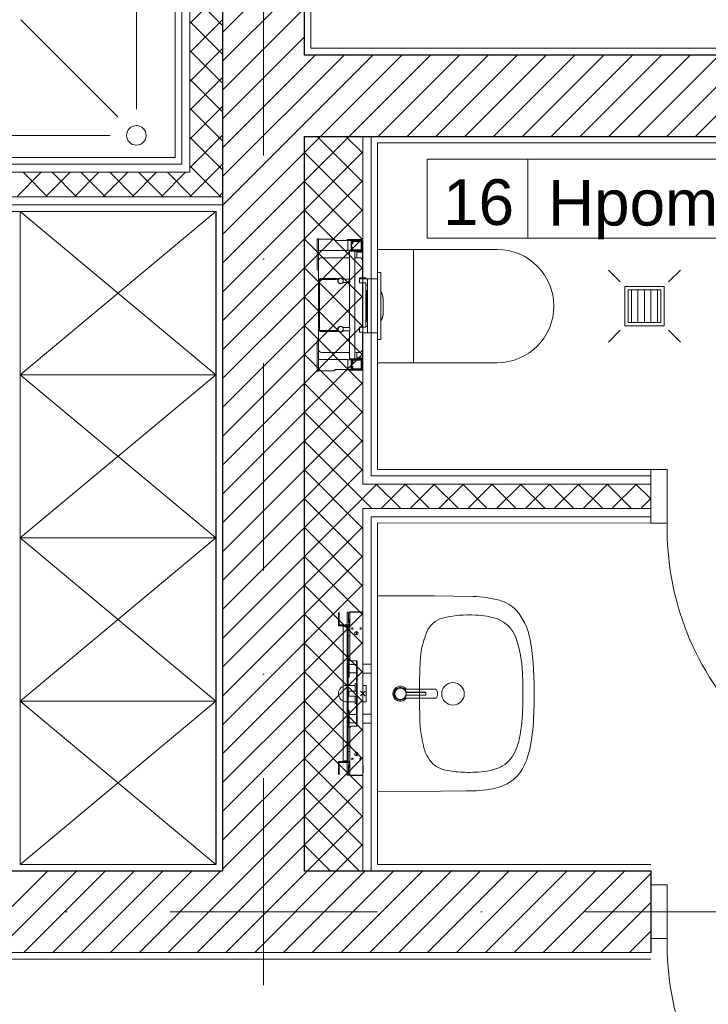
# Model space of a CAD drawing. Header units: metres. Extents: x 10441 to 19716, y -6570 to 1447.
# Tile 32 of 50: x 16169 to 16380, y -3650 to -3349. Entities that reach past the tile are written whole.
import ezdxf
from ezdxf.enums import TextEntityAlignment as Align

# ---------------------------------------------------------------- set-up
doc = ezdxf.new("R2010")
doc.units = ezdxf.units.M
doc.header["$MEASUREMENT"] = 0
doc.linetypes.add('DASHDOT', pattern=[25.4, 12.7, -6.35, 0, -6.35])
doc.layers.get('0').update_dxf_attribs({"color": 8})
for name, color, linetype, lineweight in [('#elektryczne', 8, 'Continuous', 20), ('A_DRZWI', 8, 'Continuous', 5), ('A_HACZE', 8, 'Continuous', 5), ('A_OSIE', 8, 'Continuous', 13), ('A_OZACZENIE DRZWI', 8, 'Continuous', 13), ('A_OZNACZENIA OKIEN', 8, 'Continuous', 13), ('A_PROJEKTOWANE ŚCIANY MUROWANE NOŚNE', 8, 'Continuous', 30), ('A_SCIANY DZIALOWE GK', 8, 'Continuous', 5), ('A_TABELKI POM.', 8, 'Continuous', 20), ('A_TYNK', 8, 'Continuous', 5), ('A_WYMIARY WEWNETRZNE', 8, 'Continuous', 18), ('A_WYPOSAZENIE', 8, 'Continuous', 5), ('A_WYPOSAŻENIE SANITARNE', 8, 'Continuous', 5), ('GEB-BEZUG', 8, 'Continuous', 25)]:
    doc.layers.add(name, color=color, linetype=linetype, lineweight=lineweight)
doc.styles.add('ARIAL', font='arial.ttf')
doc.styles.add('m1_romans', font='romans.shx', dxfattribs={"width": 0.8})

# ---------------------------------------------------------------- blocks, each defined once
blk = doc.blocks.new('Einfügepunkt')
at = {"layer": 'GEB-BEZUG'}
for p, q in [((-7.1, -7.1), (7.1, 7.1)), ((-7.1, 7.1), (7.1, -7.1))]:
    blk.add_line(p, q, dxfattribs=at)
blk = doc.blocks.new('podkład')
at = {"color": 8, "linetype": 'Continuous'}
for p, q in [((12101.57, -1308.91), (12101.98, -1308.55)), ((12101.98, -1308.55), (12102.47, -1308.29)), ((12102.01, -1308.96), (12102.36, -1308.74)), ((12102.02, -1308.98), (12102.37, -1308.76)), ((12102.36, -1308.74), (12102.76, -1308.6)), ((12102.37, -1308.76), (12102.76, -1308.63)), ((12102.47, -1308.29), (12103.01, -1308.16)), ((12102.76, -1308.6), (12103.18, -1308.55)), ((12102.76, -1308.63), (12103.18, -1308.58)), ((12103.01, -1308.16), (12103.56, -1308.16)), ((12103.06, -1308.55), (12103.52, -1308.55)), ((12103.18, -1308.55), (12103.57, -1308.6)), ((12103.18, -1308.58), (12103.56, -1308.62)), ((12103.52, -1308.55), (12103.96, -1308.66)), ((12103.56, -1308.16), (12104.1, -1308.29)), ((12103.56, -1308.62), (12103.97, -1308.76)), ((12103.57, -1308.6), (12103.98, -1308.74)), ((12103.96, -1308.66), (12104.37, -1308.87)), ((12103.97, -1308.76), (12104.34, -1309.02)), ((12103.98, -1308.74), (12104.35, -1308.99)), ((12103.98, -1308.74), (12104.35, -1308.98)), ((12103.98, -1308.74), (12104.35, -1308.99)), ((12103.98, -1308.74), (12104.35, -1309)), ((12103.98, -1308.74), (12104.35, -1309.01)), ((12103.98, -1308.74), (12104.35, -1308.98)), ((12104.1, -1308.29), (12104.59, -1308.55)), ((12104.37, -1308.87), (12104.71, -1309.17)), ((12104.37, -1308.87), (12104.47, -1308.95)), ((12104.37, -1308.87), (12104.54, -1309)), ((12104.59, -1308.55), (12105, -1308.91)), ((12100.99, -1310.43), (12101.06, -1309.88)), ((12101.06, -1310.98), (12100.99, -1310.43)), ((12101.06, -1309.88), (12101.26, -1309.37)), ((12101.26, -1311.5), (12101.06, -1310.98)), ((12101.26, -1309.37), (12101.57, -1308.91)), ((12101.57, -1311.95), (12101.26, -1311.5)), ((12101.29, -1310.43), (12101.34, -1310.01)), ((12101.34, -1310.84), (12101.29, -1310.43)), ((12101.32, -1310.43), (12101.36, -1310.01)), ((12101.36, -1310.84), (12101.32, -1310.43)), ((12101.34, -1310.01), (12101.48, -1309.61)), ((12101.48, -1311.24), (12101.34, -1310.84)), ((12101.36, -1310.01), (12101.5, -1309.62)), ((12101.5, -1311.23), (12101.36, -1310.84)), ((12101.48, -1309.61), (12101.71, -1309.26)), ((12101.71, -1311.59), (12101.48, -1311.24)), ((12101.5, -1309.62), (12101.72, -1309.27)), ((12101.72, -1311.58), (12101.5, -1311.23)), ((12101.71, -1309.26), (12102.01, -1308.96)), ((12102.01, -1311.89), (12101.71, -1311.59)), ((12101.72, -1309.27), (12102.02, -1308.98)), ((12102.02, -1311.87), (12101.72, -1311.58)), ((12102.36, -1312.11), (12102.01, -1311.89)), ((12102.37, -1312.09), (12102.02, -1311.87)), ((12104.34, -1311.83), (12103.97, -1312.09)), ((12104.35, -1311.84), (12103.98, -1312.11)), ((12104.35, -1311.85), (12103.98, -1312.11)), ((12104.35, -1311.86), (12103.98, -1312.11)), ((12104.35, -1311.87), (12103.98, -1312.11)), ((12104.35, -1311.88), (12103.98, -1312.11)), ((12104.34, -1309.02), (12104.64, -1309.31)), ((12104.64, -1311.54), (12104.34, -1311.83)), ((12104.35, -1308.99), (12104.66, -1309.28)), ((12104.35, -1309.01), (12104.66, -1309.29)), ((12104.66, -1311.56), (12104.35, -1311.84)), ((12104.66, -1311.57), (12104.35, -1311.87)), ((12104.71, -1311.69), (12104.37, -1312)), ((12104.54, -1311.86), (12104.37, -1312)), ((12104.47, -1311.91), (12104.37, -1312)), ((12104.47, -1308.95), (12104.55, -1308.99)), ((12104.55, -1311.87), (12104.47, -1311.91)), ((12104.55, -1308.99), (12104.62, -1309.02)), ((12104.62, -1311.84), (12104.55, -1311.87)), ((12104.62, -1309.02), (12104.71, -1309.03)), ((12104.71, -1311.83), (12104.62, -1311.84)), ((12104.64, -1309.31), (12104.86, -1309.69)), ((12104.86, -1311.16), (12104.64, -1311.54)), ((12104.66, -1309.28), (12104.88, -1309.68)), ((12104.66, -1309.29), (12104.88, -1309.68)), ((12104.66, -1309.29), (12104.88, -1309.68)), ((12104.88, -1311.17), (12104.66, -1311.56)), ((12104.88, -1311.17), (12104.66, -1311.57)), ((12104.88, -1311.17), (12104.66, -1311.56)), ((12104.71, -1309.03), (12104.83, -1309.03)), ((12104.97, -1309.55), (12104.71, -1309.17)), ((12104.71, -1311.69), (12104.97, -1311.31)), ((12104.83, -1311.83), (12104.71, -1311.83)), ((12104.83, -1309.03), (12113.89, -1309.03)), ((12113.89, -1311.83), (12104.83, -1311.83)), ((12104.86, -1309.69), (12104.91, -1309.81)), ((12104.91, -1311.05), (12104.86, -1311.16)), ((12104.93, -1309.79), (12104.88, -1309.68)), ((12104.88, -1309.68), (12104.94, -1309.78)), ((12104.88, -1309.68), (12104.93, -1309.79)), ((12104.88, -1309.68), (12104.93, -1309.79)), ((12104.88, -1311.17), (12104.93, -1311.06)), ((12104.93, -1311.06), (12104.88, -1311.17)), ((12104.93, -1311.06), (12104.88, -1311.17)), ((12104.94, -1311.07), (12104.88, -1311.17)), ((12104.91, -1309.81), (12104.98, -1309.91)), ((12104.98, -1310.94), (12104.91, -1311.05)), ((12104.93, -1309.79), (12104.99, -1309.9)), ((12104.99, -1310.96), (12104.93, -1311.06)), ((12104.94, -1309.5), (12104.95, -1309.51)), ((12104.94, -1309.78), (12104.99, -1309.89)), ((12104.99, -1310.97), (12104.94, -1311.07)), ((12104.95, -1311.36), (12104.94, -1311.36)), ((12104.95, -1309.51), (12104.97, -1309.55)), ((12104.97, -1311.32), (12104.95, -1311.36)), ((12104.97, -1309.55), (12105.1, -1309.87)), ((12104.97, -1309.55), (12105.09, -1309.83)), ((12105.1, -1311), (12104.97, -1311.31)), ((12105.09, -1311.04), (12104.97, -1311.32)), ((12104.98, -1309.91), (12105.07, -1309.99)), ((12105.07, -1310.87), (12104.98, -1310.94)), ((12104.99, -1309.89), (12105.08, -1309.96)), ((12104.99, -1309.9), (12105.08, -1309.96)), ((12105.08, -1310.89), (12104.99, -1310.97)), ((12105.08, -1310.89), (12104.99, -1310.96)), ((12105, -1308.91), (12105.09, -1309.03)), ((12105.09, -1311.83), (12105, -1311.95)), ((12105.07, -1309.99), (12105.19, -1310)), ((12105.19, -1310.85), (12105.07, -1310.87)), ((12105.08, -1309.96), (12105.19, -1309.98)), ((12105.08, -1309.96), (12105.19, -1309.98)), ((12105.19, -1310.87), (12105.08, -1310.89)), ((12105.08, -1310.89), (12105.19, -1310.87)), ((12105.09, -1309.83), (12105.1, -1309.86)), ((12105.1, -1311), (12105.09, -1311.04)), ((12105.19, -1309.98), (12105.31, -1309.98)), ((12105.19, -1309.98), (12105.31, -1309.98)), ((12105.31, -1310), (12105.19, -1310)), ((12105.19, -1310.85), (12105.31, -1310.85)), ((12105.31, -1310.88), (12105.19, -1310.87)), ((12105.31, -1310.87), (12105.19, -1310.87)), ((12105.31, -1309.98), (12105.85, -1309.98)), ((12105.31, -1309.98), (12105.85, -1309.98)), ((12105.31, -1310), (12105.85, -1310)), ((12105.85, -1310.85), (12105.31, -1310.85)), ((12105.85, -1310.87), (12105.31, -1310.88)), ((12105.85, -1310.87), (12105.31, -1310.87)), ((12105.85, -1309.98), (12111, -1309.98)), ((12105.85, -1309.98), (12111, -1309.98)), ((12111, -1310), (12105.85, -1310)), ((12105.85, -1310.85), (12111, -1310.85)), ((12111, -1310.87), (12105.85, -1310.87)), ((12111, -1310.87), (12105.85, -1310.87)), ((12111, -1309.98), (12111.03, -1309.98)), ((12111, -1310), (12111.02, -1310)), ((12111.02, -1310.85), (12111, -1310.85)), ((12111.03, -1310.87), (12111, -1310.87)), ((12111.02, -1310), (12111.03, -1310.01)), ((12111.03, -1310.84), (12111.02, -1310.85)), ((12111.03, -1309.98), (12111.05, -1309.99)), ((12111.03, -1310.01), (12111.05, -1310.02)), ((12111.05, -1310.83), (12111.03, -1310.84)), ((12111.05, -1310.86), (12111.03, -1310.87)), ((12111.05, -1309.99), (12111.07, -1310.02)), ((12111.05, -1310.03), (12111.05, -1310.02)), ((12111.05, -1310.03), (12111.05, -1310.15)), ((12111.05, -1310.15), (12111.05, -1310.29)), ((12111.05, -1310.29), (12111.05, -1310.43)), ((12111.05, -1310.43), (12111.05, -1310.56)), ((12111.05, -1310.56), (12111.05, -1310.7)), ((12111.05, -1310.7), (12111.05, -1310.82)), ((12111.05, -1310.83), (12111.05, -1310.82)), ((12111.07, -1310.84), (12111.05, -1310.86)), ((12111.07, -1310.02), (12111.07, -1310.15)), ((12111.07, -1310.02), (12111.07, -1310.02)), ((12111.07, -1310.15), (12111.07, -1310.29)), ((12111.07, -1310.29), (12111.07, -1310.43)), ((12111.07, -1310.43), (12111.07, -1310.56)), ((12111.07, -1310.56), (12111.07, -1310.7)), ((12111.07, -1310.7), (12111.07, -1310.83)), ((12111.07, -1310.83), (12111.07, -1310.84)), ((12113.89, -1309.03), (12113.99, -1309.03)), ((12113.99, -1311.83), (12113.89, -1311.83)), ((12113.99, -1309.03), (12114.17, -1309.08)), ((12114.17, -1311.78), (12113.99, -1311.83)), ((12114.17, -1309.08), (12114.34, -1309.22)), ((12114.34, -1311.64), (12114.17, -1311.78)), ((12114.34, -1309.22), (12114.49, -1309.44)), ((12114.49, -1311.42), (12114.34, -1311.64)), ((12114.49, -1309.44), (12114.6, -1309.73)), ((12114.6, -1311.13), (12114.49, -1311.42)), ((12114.6, -1309.73), (12114.67, -1310.07)), ((12114.67, -1310.79), (12114.6, -1311.13)), ((12114.67, -1310.07), (12114.69, -1310.43)), ((12114.69, -1310.43), (12114.67, -1310.79)), ((12101.98, -1312.32), (12101.57, -1311.95)), ((12102.47, -1312.58), (12101.98, -1312.32)), ((12102.76, -1312.25), (12102.36, -1312.11)), ((12102.76, -1312.23), (12102.37, -1312.09)), ((12103.01, -1312.71), (12102.47, -1312.58)), ((12103.06, -1312.32), (12102.61, -1312.21)), ((12103.18, -1312.28), (12102.76, -1312.23)), ((12103.18, -1312.3), (12102.76, -1312.25)), ((12103.56, -1312.71), (12103.01, -1312.71)), ((12103.52, -1312.32), (12103.06, -1312.32)), ((12103.56, -1312.23), (12103.18, -1312.28)), ((12103.57, -1312.25), (12103.18, -1312.3)), ((12103.96, -1312.21), (12103.52, -1312.32)), ((12103.97, -1312.09), (12103.56, -1312.23)), ((12104.1, -1312.58), (12103.56, -1312.71)), ((12103.98, -1312.11), (12103.57, -1312.25)), ((12104.37, -1312), (12103.96, -1312.21)), ((12104.59, -1312.32), (12104.1, -1312.58)), ((12105, -1311.95), (12104.59, -1312.32))]:
    blk.add_line(p, q, dxfattribs=at)
at = {"layer": 'A_DRZWI', "color": 8, "ltscale": 2}
for points in [[(12180.03, -1241.7), (12185.03, -1241.7), (12185.03, -1258.2), (12180.03, -1258.2)], [(12180.03, -1368.95), (12185.03, -1368.95), (12185.03, -1385.45), (12180.03, -1385.45)]]:
    blk.add_lwpolyline(points, close=True, dxfattribs=at)
for centre in [(12271.33, -1259.85), (12271.33, -1387.11)]:
    blk.add_arc(centre, 86.32, 178.9011, 270.4638, dxfattribs=at)
at = {"layer": 'A_HACZE', "color": 8, "linetype": 'Continuous'}
for p, q in [((12073.79, -1082.85), (12048.79, -1107.85)), ((12073.79, -1091.68), (12048.79, -1116.68)), ((12048.8, -1095.15), (12038.79, -1105.17)), ((12048.8, -1105.72), (12038.79, -1095.7)), ((12073.79, -1100.52), (12048.79, -1125.52)), ((12048.8, -1103.99), (12038.79, -1114.01)), ((12048.8, -1114.55), (12038.79, -1104.54)), ((12073.79, -1109.36), (12048.79, -1134.36)), ((12048.8, -1112.83), (12038.79, -1122.85)), ((12048.8, -1123.39), (12038.79, -1113.38)), ((12094.97, -1114.7), (12048.79, -1160.88)), ((12086.13, -1114.7), (12048.79, -1152.04)), ((12077.29, -1114.7), (12048.79, -1143.2)), ((12103.81, -1114.7), (12078.81, -1139.7)), ((12112.64, -1114.7), (12087.64, -1139.7)), ((12121.48, -1114.7), (12096.48, -1139.7)), ((12130.32, -1114.7), (12105.32, -1139.7)), ((12139.16, -1114.7), (12114.16, -1139.7)), ((12148, -1114.7), (12123, -1139.7)), ((12156.84, -1114.7), (12131.84, -1139.7)), ((12165.68, -1114.7), (12140.68, -1139.7)), ((12174.52, -1114.7), (12149.52, -1139.7)), ((12183.35, -1114.7), (12158.35, -1139.7)), ((12192.19, -1114.7), (12167.19, -1139.7)), ((12201.03, -1114.7), (12176.03, -1139.7)), ((12209.87, -1114.7), (12184.87, -1139.7)), ((12218.71, -1114.7), (12193.71, -1139.7)), ((12048.8, -1121.67), (12038.79, -1131.68)), ((12048.8, -1132.23), (12038.79, -1122.22)), ((12048.8, -1130.51), (12038.79, -1140.52)), ((12048.8, -1141.07), (12038.79, -1131.06)), ((12048.8, -1139.35), (12038.79, -1149.36)), ((12048.8, -1149.91), (12038.79, -1139.9)), ((12087.64, -1139.7), (12073.79, -1153.56)), ((12078.81, -1139.7), (12073.79, -1144.72)), ((12091.79, -1153.7), (12077.78, -1139.7)), ((12091.79, -1144.86), (12086.62, -1139.7)), ((12073.79, -1144.72), (12048.79, -1169.72)), ((12091.79, -1144.4), (12073.79, -1162.4)), ((12091.79, -1162.54), (12073.79, -1144.54)), ((12048.8, -1148.19), (12038.79, -1158.2)), ((12048.25, -1158.2), (12038.79, -1148.73)), ((11993.26, -1150.7), (11985.76, -1158.2)), ((11995.22, -1158.2), (11987.72, -1150.7)), ((12002.09, -1150.7), (11994.59, -1158.2)), ((12004.06, -1158.2), (11996.56, -1150.7)), ((12010.93, -1150.7), (12003.43, -1158.2)), ((12012.9, -1158.2), (12005.4, -1150.7)), ((12019.77, -1150.7), (12012.27, -1158.2)), ((12021.73, -1158.2), (12014.23, -1150.7)), ((12028.61, -1150.7), (12021.11, -1158.2)), ((12030.57, -1158.2), (12023.07, -1150.7)), ((12037.45, -1150.7), (12029.95, -1158.2)), ((12039.41, -1158.2), (12031.91, -1150.7)), ((12073.79, -1153.56), (12048.79, -1178.56)), ((12091.79, -1153.23), (12073.79, -1171.23)), ((12091.79, -1171.38), (12073.79, -1153.38)), ((12048.8, -1157.03), (12047.63, -1158.2)), ((12073.79, -1162.4), (12048.79, -1187.4)), ((12091.79, -1162.07), (12073.79, -1180.07)), ((12091.79, -1180.22), (12073.79, -1162.22)), ((12073.79, -1171.23), (12048.79, -1196.23)), ((12091.79, -1170.91), (12073.79, -1188.91)), ((12091.79, -1189.06), (12073.79, -1171.06)), ((12073.79, -1180.07), (12048.79, -1205.07)), ((12091.79, -1179.75), (12073.79, -1197.75)), ((12091.79, -1197.9), (12073.79, -1179.9)), ((12073.79, -1188.91), (12048.79, -1213.91)), ((12091.79, -1188.59), (12073.79, -1206.59)), ((12091.79, -1206.73), (12073.79, -1188.73)), ((12073.79, -1197.75), (12048.79, -1222.75)), ((12091.79, -1197.43), (12073.79, -1215.43)), ((12091.79, -1215.57), (12073.79, -1197.57)), ((12091.79, -1206.27), (12073.79, -1224.27)), ((12073.79, -1206.59), (12048.79, -1231.59)), ((12091.79, -1224.41), (12073.79, -1206.41)), ((12091.79, -1215.11), (12073.79, -1233.11)), ((12091.79, -1233.25), (12073.79, -1215.25)), ((12073.79, -1215.43), (12048.79, -1240.43)), ((12073.79, -1224.27), (12048.79, -1249.27)), ((12091.79, -1223.95), (12073.79, -1241.95)), ((12091.79, -1242.09), (12073.79, -1224.09)), ((12073.79, -1233.11), (12048.79, -1258.11)), ((12091.79, -1232.78), (12073.79, -1250.78)), ((12094.56, -1253.7), (12073.79, -1232.93)), ((12073.79, -1241.95), (12048.79, -1266.95)), ((12091.79, -1241.62), (12073.79, -1259.62)), ((12091.79, -1259.77), (12073.79, -1241.77)), ((12096.05, -1246.2), (12073.79, -1268.46)), ((12103.4, -1253.7), (12095.9, -1246.2)), ((12104.89, -1246.2), (12097.39, -1253.7)), ((12112.23, -1253.7), (12104.73, -1246.2)), ((12113.73, -1246.2), (12106.23, -1253.7)), ((12121.07, -1253.7), (12113.57, -1246.2)), ((12122.57, -1246.2), (12115.07, -1253.7)), ((12129.91, -1253.7), (12122.41, -1246.2)), ((12131.4, -1246.2), (12123.9, -1253.7)), ((12138.75, -1253.7), (12131.25, -1246.2)), ((12140.24, -1246.2), (12132.74, -1253.7)), ((12147.59, -1253.7), (12140.09, -1246.2)), ((12149.08, -1246.2), (12141.58, -1253.7)), ((12156.43, -1253.7), (12148.93, -1246.2)), ((12157.92, -1246.2), (12150.42, -1253.7)), ((12165.27, -1253.7), (12157.77, -1246.2)), ((12166.76, -1246.2), (12159.26, -1253.7)), ((12174.11, -1253.7), (12166.61, -1246.2)), ((12175.6, -1246.2), (12168.1, -1253.7)), ((12180.03, -1250.78), (12175.45, -1246.2)), ((12073.79, -1250.78), (12048.79, -1275.78)), ((12091.79, -1268.61), (12073.79, -1250.61)), ((12180.03, -1250.61), (12176.94, -1253.7)), ((12073.79, -1259.62), (12048.79, -1284.62)), ((12091.79, -1259.3), (12073.79, -1277.3)), ((12091.79, -1277.45), (12073.79, -1259.45)), ((12073.79, -1268.46), (12048.79, -1293.46)), ((12091.79, -1268.14), (12073.79, -1286.14)), ((12091.79, -1286.28), (12073.79, -1268.28)), ((12073.79, -1277.3), (12048.79, -1302.3)), ((12091.79, -1276.98), (12073.79, -1294.98)), ((12091.79, -1295.12), (12073.79, -1277.12)), ((12073.79, -1286.14), (12048.79, -1311.14)), ((12091.79, -1285.82), (12073.79, -1303.82)), ((12091.79, -1303.96), (12073.79, -1285.96)), ((12073.79, -1294.98), (12048.79, -1319.98)), ((12091.79, -1294.66), (12073.79, -1312.66)), ((12091.79, -1312.8), (12073.79, -1294.8)), ((12073.79, -1303.82), (12048.79, -1328.82)), ((12091.79, -1303.49), (12073.79, -1321.49)), ((12091.79, -1321.64), (12073.79, -1303.64)), ((12073.79, -1312.66), (12048.79, -1337.66)), ((12091.79, -1312.33), (12073.79, -1330.33)), ((12091.79, -1330.48), (12073.79, -1312.48)), ((12073.79, -1321.49), (12048.79, -1346.49)), ((12091.79, -1321.17), (12073.79, -1339.17)), ((12091.79, -1339.32), (12073.79, -1321.32)), ((12091.79, -1330.01), (12073.79, -1348.01)), ((12073.79, -1330.33), (12048.79, -1355.33)), ((12091.79, -1348.16), (12073.79, -1330.16)), ((12091.79, -1338.85), (12073.79, -1356.85)), ((12091.79, -1356.99), (12073.79, -1338.99)), ((12073.79, -1339.17), (12048.79, -1364.17)), ((12073.79, -1348.01), (12032.05, -1389.75)), ((12090.62, -1364.67), (12073.79, -1347.83)), ((12091.79, -1347.69), (12074.81, -1364.66)), ((12073.79, -1356.85), (12040.89, -1389.75)), ((12081.78, -1364.67), (12073.79, -1356.67)), ((12091.79, -1356.53), (12083.65, -1364.67)), ((11995.29, -1364.64), (11970.16, -1389.77)), ((12004.12, -1364.64), (11979, -1389.77)), ((12012.96, -1364.64), (11987.84, -1389.76)), ((12021.8, -1364.65), (11996.68, -1389.76)), ((12030.63, -1364.65), (12005.52, -1389.76)), ((12039.47, -1364.65), (12014.37, -1389.75)), ((12048.3, -1364.66), (12023.21, -1389.75)), ((12074.81, -1364.66), (12049.73, -1389.74)), ((12083.65, -1364.67), (12058.57, -1389.74)), ((12092.48, -1364.67), (12067.42, -1389.74)), ((12101.32, -1364.67), (12076.26, -1389.73)), ((12110.15, -1364.68), (12085.1, -1389.73)), ((12118.99, -1364.68), (12093.94, -1389.73)), ((12127.83, -1364.68), (12102.78, -1389.72)), ((12136.66, -1364.68), (12111.63, -1389.72)), ((12145.5, -1364.69), (12120.47, -1389.72)), ((12154.33, -1364.69), (12129.31, -1389.72)), ((12163.17, -1364.69), (12138.15, -1389.71)), ((12172.01, -1364.7), (12146.99, -1389.71)), ((12180.03, -1365.51), (12155.83, -1389.71)), ((12180.03, -1374.35), (12164.68, -1389.7)), ((12180.03, -1383.19), (12173.52, -1389.7))]:
    blk.add_line(p, q, dxfattribs=at)
at = {"layer": 'A_OSIE', "color": 8, "linetype": 'DASHDOT', "ltscale": 5}
for p, q in [((12061.3, -573.64), (12061.3, -2335.96)), ((14256.99, -1377.2), (10108.73, -1377.2))]:
    blk.add_line(p, q, dxfattribs=at)
at = {"layer": 'A_PROJEKTOWANE ŚCIANY MUROWANE NOŚNE', "color": 8}
for p, q in [((12048.8, -983.83), (12048.8, -1364.66)), ((12073.8, -983.83), (12073.8, -1114.7)), ((12073.8, -1114.7), (12561.3, -1114.7)), ((12073.8, -1139.7), (12073.8, -1364.66)), ((12073.8, -1139.7), (12323.54, -1139.7)), ((11922.29, -1364.61), (12048.8, -1364.66)), ((12073.8, -1364.66), (12180.03, -1364.7)), ((12180.03, -1364.7), (12180.03, -1389.7)), ((12180.03, -1389.7), (11922.29, -1389.79))]:
    blk.add_line(p, q, dxfattribs=at)
at = {"layer": 'A_SCIANY DZIALOWE GK', "color": 8}
for p, q in [((12036.29, -1148.2), (12036.29, -889)), ((12038.79, -1150.7), (12038.79, -888.63)), ((12091.79, -1139.7), (12091.79, -1246.2)), ((12094.29, -1243.7), (12094.29, -1139.7)), ((12036.29, -1148.2), (11922.29, -1148.2)), ((12038.79, -1150.7), (11922.29, -1150.7)), ((12048.79, -1158.2), (11922.29, -1158.2)), ((12048.79, -1160.7), (11922.29, -1160.7)), ((12094.29, -1243.7), (12180.03, -1243.7)), ((12091.79, -1246.2), (12180.03, -1246.2)), ((12091.79, -1253.7), (12180.03, -1253.7)), ((12091.79, -1253.7), (12091.79, -1364.7)), ((12094.29, -1256.2), (12180.03, -1256.2)), ((12094.29, -1256.2), (12094.29, -1364.7))]:
    blk.add_line(p, q, dxfattribs=at)
at = {"layer": 'A_TYNK', "color": 8}
for p, q in [((12075.8, -1112.7), (12075.8, -885.18)), ((12034.3, -1146.2), (12034.3, -891.32)), ((12559.3, -1112.7), (12075.8, -1112.7)), ((12096.3, -1241.7), (12096.3, -1141.7)), ((12096.3, -1141.7), (12309.54, -1141.7)), ((12034.3, -1146.2), (11922.29, -1146.2)), ((12046.8, -1162.7), (11922.29, -1162.7)), ((12046.8, -1362.7), (12046.8, -1162.7)), ((12180.03, -1241.7), (12096.3, -1241.7)), ((12096.3, -1362.7), (12096.3, -1258.1)), ((12096.3, -1258.1), (12185.01, -1258.22)), ((12180.03, -1362.7), (12096.3, -1362.7)), ((11922.29, -1391.7), (12180.03, -1391.7))]:
    blk.add_line(p, q, dxfattribs=at)
at = {"layer": 'A_WYMIARY WEWNETRZNE', "color": 8, "linetype": 'Continuous'}
for p, q in [((12111.49, -1170.91), (12111.49, -1146.68)), ((12111.49, -1146.68), (12308.47, -1146.68)), ((12142.37, -1146.68), (12142.37, -1170.91)), ((12308.47, -1170.91), (12111.49, -1170.91))]:
    blk.add_line(p, q, dxfattribs=at)
at = {"layer": 'A_WYPOSAZENIE', "color": 8}
for p, q in [((11986.79, -1212.7), (12046.79, -1162.7)), ((11986.79, -1162.7), (12046.79, -1212.7)), ((12107.29, -1209.05), (12107.29, -1174.35)), ((11986.79, -1262.7), (12046.79, -1212.7)), ((11986.79, -1212.7), (12046.79, -1262.7)), ((11986.79, -1312.7), (12046.79, -1262.7)), ((11986.79, -1262.7), (12046.79, -1312.7)), ((11986.79, -1362.7), (12046.79, -1312.7)), ((11986.79, -1312.7), (12046.79, -1362.7))]:
    blk.add_line(p, q, dxfattribs=at)
for points in [[(12046.79, -1162.7), (12046.79, -1212.7), (11986.79, -1212.7), (11986.79, -1162.7)], [(12046.79, -1212.7), (12046.79, -1262.7), (11986.79, -1262.7), (11986.79, -1212.7)], [(12046.79, -1262.7), (12046.79, -1312.7), (11986.79, -1312.7), (11986.79, -1262.7)], [(12046.79, -1312.7), (12046.79, -1362.7), (11986.79, -1362.7), (11986.79, -1312.7)]]:
    blk.add_lwpolyline(points, close=True, dxfattribs=at)
blk.add_lwpolyline([(12132.94, -1209.05), (12096.29, -1209.05), (12096.29, -1174.35), (12132.94, -1174.35)], dxfattribs=at)
blk.add_arc((12132.94, -1191.7), 17.35, 270, 90, dxfattribs=at)
at = {"layer": 'A_WYPOSAŻENIE SANITARNE', "color": 8}
for p, q in [((12022.4, -1131.4), (12022.4, -1089.4)), ((12016.75, -1133.75), (11987.05, -1104.05)), ((12014.4, -1139.4), (11972.4, -1139.4)), ((12174.05, -1196.7), (12174.05, -1186.7)), ((12176.05, -1196.7), (12176.05, -1186.7)), ((12178.05, -1196.7), (12178.05, -1186.7)), ((12180.05, -1196.7), (12180.05, -1186.7)), ((12182.05, -1196.7), (12182.05, -1186.7))]:
    blk.add_line(p, q, dxfattribs=at)
at = {"layer": 'A_WYPOSAŻENIE SANITARNE', "color": 8, "lineweight": 9}
for p, q in [((12077.79, -1171.06), (12078.19, -1171.06)), ((12077.79, -1171.06), (12077.79, -1180.56)), ((12078.19, -1171.06), (12078.19, -1180.56)), ((12083.19, -1171.21), (12078.19, -1171.21)), ((12083.19, -1171.61), (12083.19, -1171.21)), ((12087.19, -1171.61), (12083.19, -1171.61)), ((12086.93, -1171.61), (12086.93, -1171.33)), ((12086.93, -1171.33), (12091.73, -1171.33)), ((12087.19, -1171.61), (12087.19, -1174.71)), ((12087.19, -1171.61), (12088.19, -1171.61)), ((12088.19, -1171.36), (12091.69, -1171.36)), ((12088.19, -1174.86), (12088.19, -1171.36)), ((12088.34, -1174.71), (12088.34, -1171.51)), ((12088.34, -1171.51), (12091.54, -1171.51)), ((12088.49, -1172.66), (12088.49, -1171.66)), ((12088.49, -1171.66), (12091.49, -1171.66)), ((12088.69, -1172.66), (12088.49, -1172.66)), ((12091.29, -1171.86), (12088.69, -1171.86)), ((12088.69, -1171.86), (12088.69, -1172.66)), ((12091.29, -1174.46), (12091.29, -1171.86)), ((12091.49, -1171.66), (12091.49, -1174.66)), ((12091.54, -1171.51), (12091.54, -1174.71)), ((12091.69, -1171.36), (12091.69, -1174.86)), ((12091.73, -1171.33), (12091.73, -1180.83)), ((12078.19, -1174.71), (12078.19, -1175.86)), ((12087.19, -1174.71), (12078.19, -1174.71)), ((12078.19, -1177.86), (12078.19, -1175.86)), ((12087.19, -1174.61), (12088.19, -1174.61)), ((12087.69, -1174.86), (12088.19, -1174.86)), ((12087.69, -1183.46), (12087.69, -1174.86)), ((12091.69, -1174.86), (12088.19, -1174.86)), ((12091.54, -1174.71), (12088.34, -1174.71)), ((12088.49, -1174.66), (12088.49, -1173.66)), ((12088.49, -1173.66), (12088.69, -1173.66)), ((12091.49, -1174.66), (12088.49, -1174.66)), ((12088.69, -1173.66), (12088.69, -1174.46)), ((12088.69, -1174.46), (12091.29, -1174.46)), ((12089.29, -1207.86), (12089.29, -1174.86)), ((12089.89, -1176.86), (12089.89, -1174.86)), ((12089.89, -1175.16), (12091.69, -1175.16)), ((12091.69, -1175.16), (12091.69, -1174.86)), ((12091.69, -1177.86), (12091.69, -1175.16)), ((12078.19, -1177.86), (12078.19, -1183.76)), ((12087.69, -1176.86), (12079.19, -1176.86)), ((12090.69, -1176.86), (12089.29, -1176.86)), ((12091.69, -1183.06), (12091.69, -1177.86)), ((12077.79, -1180.56), (12078.19, -1180.56)), ((12091.73, -1180.83), (12091.69, -1180.83)), ((12096.29, -1181.41), (12097.09, -1181.41)), ((12096.29, -1181.45), (12096.29, -1181.41)), ((12096.29, -1181.45), (12096.29, -1182.25)), ((12097.29, -1181.65), (12097.29, -1181.61)), ((12097.29, -1182.25), (12097.29, -1181.65)), ((12078.19, -1198.96), (12078.19, -1183.76)), ((12084.18, -1183.56), (12078.49, -1183.56)), ((12078.49, -1183.56), (12078.49, -1199.16)), ((12078.69, -1183.26), (12084.39, -1183.26)), ((12084.39, -1183.56), (12084.29, -1183.56)), ((12084.39, -1183.26), (12084.39, -1183.28)), ((12084.39, -1183.43), (12084.39, -1183.56)), ((12086, -1183.46), (12087.79, -1183.46)), ((12087.79, -1184.46), (12086, -1184.46)), ((12087.69, -1198.26), (12087.69, -1184.46)), ((12087.79, -1183.46), (12087.79, -1184.46)), ((12090.79, -1184.56), (12090.79, -1183.06)), ((12090.79, -1183.06), (12091.69, -1183.06)), ((12090.79, -1183.33), (12095.82, -1183.33)), ((12091.69, -1184.56), (12090.79, -1184.56)), ((12091.69, -1183.06), (12091.69, -1183.33)), ((12092.69, -1183.06), (12091.69, -1183.06)), ((12092.69, -1184.56), (12091.69, -1184.56)), ((12091.69, -1198.16), (12091.69, -1184.56)), ((12092.69, -1183.33), (12092.69, -1183.06)), ((12092.69, -1198.16), (12092.69, -1184.56)), ((12093.19, -1183.39), (12093.19, -1183.38)), ((12093.19, -1183.39), (12093.19, -1183.69)), ((12093.19, -1199.7), (12093.19, -1183.69)), ((12095.82, -1183.33), (12095.87, -1183.38)), ((12095.82, -1183.33), (12095.82, -1183.38)), ((12095.85, -1183.36), (12096.29, -1183.36)), ((12096.29, -1201.15), (12096.29, -1182.25)), ((12097.29, -1201.15), (12097.29, -1182.25)), ((12093.19, -1185.33), (12092.69, -1185.33)), ((12092.69, -1186.93), (12092.99, -1186.93)), ((12092.99, -1186.93), (12093.19, -1186.93)), ((12092.99, -1186.93), (12092.99, -1196.53)), ((12092.99, -1186.93), (12092.99, -1196.53)), ((12097.99, -1189.56), (12097.99, -1189.49)), ((12097.99, -1189.59), (12097.99, -1189.56)), ((12097.99, -1193.87), (12097.99, -1189.59)), ((12097.99, -1193.9), (12097.99, -1193.87)), ((12097.99, -1193.97), (12097.99, -1193.9)), ((12092.99, -1196.53), (12092.69, -1196.53)), ((12093.19, -1196.53), (12092.99, -1196.53)), ((12078.19, -1198.96), (12078.19, -1204.86)), ((12078.49, -1199.16), (12084.18, -1199.16)), ((12084.39, -1199.46), (12078.69, -1199.46)), ((12084.29, -1199.16), (12084.39, -1199.16)), ((12084.39, -1199.16), (12084.39, -1199.28)), ((12084.39, -1199.43), (12084.39, -1199.46)), ((12087.79, -1198.26), (12086, -1198.26)), ((12086, -1199.26), (12087.79, -1199.26)), ((12087.69, -1207.86), (12087.69, -1199.26)), ((12087.79, -1199.26), (12087.79, -1198.26)), ((12090.79, -1199.66), (12090.79, -1198.16)), ((12091.69, -1198.16), (12090.79, -1198.16)), ((12090.79, -1199.66), (12091.69, -1199.66)), ((12092.69, -1198.16), (12091.69, -1198.16)), ((12091.69, -1204.86), (12091.69, -1199.66)), ((12095.92, -1199.91), (12091.69, -1199.91)), ((12092.69, -1197.91), (12093.19, -1197.91)), ((12093.19, -1199.7), (12093.19, -1199.84)), ((12093.19, -1199.84), (12096.29, -1199.84)), ((12093.19, -1199.84), (12093.19, -1199.89)), ((12093.19, -1199.89), (12096.29, -1199.89)), ((12095.94, -1199.89), (12095.92, -1199.91)), ((12095.92, -1199.89), (12095.92, -1199.91)), ((12077.79, -1202.16), (12078.19, -1202.16)), ((12077.79, -1202.16), (12077.79, -1211.66)), ((12078.19, -1202.16), (12078.19, -1211.66)), ((12096.29, -1201.15), (12096.29, -1201.95)), ((12096.29, -1201.95), (12097.09, -1201.95)), ((12097.29, -1201.75), (12097.29, -1201.15)), ((12078.19, -1206.86), (12078.19, -1204.86)), ((12079.19, -1205.86), (12087.69, -1205.86)), ((12089.29, -1205.86), (12090.69, -1205.86)), ((12089.89, -1207.86), (12089.89, -1205.86)), ((12091.69, -1207.56), (12091.69, -1204.86)), ((12078.19, -1206.86), (12078.19, -1208.01)), ((12087.19, -1208.01), (12078.19, -1208.01)), ((12087.19, -1211.11), (12087.19, -1208.01)), ((12087.19, -1208.11), (12088.19, -1208.11)), ((12087.69, -1207.86), (12088.19, -1207.86)), ((12088.19, -1207.86), (12091.69, -1207.86)), ((12088.19, -1211.36), (12088.19, -1207.86)), ((12088.34, -1208.01), (12091.54, -1208.01)), ((12088.34, -1211.21), (12088.34, -1208.01)), ((12088.49, -1209.06), (12088.49, -1208.06)), ((12088.49, -1208.06), (12091.49, -1208.06)), ((12088.69, -1209.06), (12088.49, -1209.06)), ((12091.29, -1208.26), (12088.69, -1208.26)), ((12088.69, -1208.26), (12088.69, -1209.06)), ((12091.69, -1207.56), (12089.89, -1207.56)), ((12091.29, -1210.86), (12091.29, -1208.26)), ((12091.49, -1208.06), (12091.49, -1211.06)), ((12091.54, -1208.01), (12091.54, -1211.21)), ((12091.69, -1207.86), (12091.69, -1207.56)), ((12091.69, -1207.86), (12091.69, -1211.36)), ((12077.79, -1211.66), (12078.19, -1211.66)), ((12083.19, -1211.51), (12078.19, -1211.51)), ((12083.19, -1211.11), (12083.19, -1211.51)), ((12087.19, -1211.11), (12083.19, -1211.11)), ((12086.89, -1211.26), (12086.89, -1211.11)), ((12088.04, -1211.26), (12086.89, -1211.26)), ((12087.19, -1211.11), (12088.19, -1211.11)), ((12088.14, -1211.36), (12087.89, -1211.11)), ((12087.89, -1211.11), (12088.19, -1211.11)), ((12088.19, -1211.36), (12088.14, -1211.36)), ((12091.69, -1211.36), (12088.19, -1211.36)), ((12091.54, -1211.21), (12088.34, -1211.21)), ((12088.49, -1210.06), (12088.69, -1210.06)), ((12088.49, -1211.06), (12088.49, -1210.06)), ((12091.49, -1211.06), (12088.49, -1211.06)), ((12088.69, -1210.06), (12088.69, -1210.86)), ((12088.69, -1210.86), (12091.29, -1210.86))]:
    blk.add_line(p, q, dxfattribs=at)
at = {"layer": 'A_WYPOSAŻENIE SANITARNE', "color": 8, "ltscale": 25}
for p, q in [((12084.29, -1286.1), (12084.29, -1285.6)), ((12084.29, -1285.6), (12084.54, -1285.6)), ((12084.54, -1286.1), (12084.29, -1286.1)), ((12084.29, -1286.1), (12084.29, -1289.6)), ((12084.54, -1285.6), (12084.54, -1286.1)), ((12084.54, -1289.35), (12084.54, -1286.1)), ((12086.94, -1285.65), (12086.94, -1289.35)), ((12087.96, -1285.4), (12087.19, -1285.4)), ((12087.34, -1286.05), (12087.34, -1288.55)), ((12087.79, -1285.8), (12087.59, -1285.8)), ((12087.79, -1287.62), (12087.59, -1287.62)), ((12087.59, -1287.62), (12087.59, -1289.22)), ((12087.79, -1285.7), (12087.79, -1289)), ((12087.84, -1300), (12087.84, -1285.45)), ((12087.84, -1285.45), (12091.79, -1285.45)), ((12089.41, -1285.35), (12088.14, -1285.35)), ((12090.97, -1285.35), (12089.41, -1285.35)), ((12089.41, -1285.35), (12089.41, -1285.45)), ((12090.97, -1285.45), (12090.97, -1285.35)), ((12091.44, -1285.35), (12090.97, -1285.35)), ((12091.79, -1285.45), (12091.79, -1335.35)), ((12084.29, -1289.6), (12087.09, -1289.6)), ((12087.61, -1289.35), (12084.54, -1289.35)), ((12085.79, -1289.85), (12086.99, -1289.85)), ((12085.79, -1289.85), (12085.79, -1330.95)), ((12086.94, -1289.6), (12086.94, -1289.85)), ((12086.99, -1289.85), (12086.99, -1289.85)), ((12087.25, -1289.85), (12086.99, -1289.85)), ((12086.99, -1289.85), (12086.99, -1330.95)), ((12087.09, -1289.45), (12087.09, -1289.65)), ((12087.54, -1289.45), (12087.09, -1289.45)), ((12087.09, -1289.65), (12087.09, -1289.78)), ((12087.29, -1289.78), (12087.29, -1289.65)), ((12087.54, -1289.65), (12087.29, -1289.65)), ((12087.29, -1301.54), (12087.29, -1289.78)), ((12087.54, -1289.45), (12087.54, -1289.65)), ((12087.54, -1289.45), (12087.66, -1289.45)), ((12087.54, -1289.65), (12087.84, -1289.65)), ((12087.79, -1289.22), (12087.79, -1289)), ((12087.84, -1289.35), (12087.83, -1289.35)), ((12087.29, -1292.7), (12087.84, -1292.7)), ((12089.4, -1292.25), (12089.79, -1292.25)), ((12089.79, -1291.37), (12089.79, -1292.42)), ((12087.29, -1300.15), (12087.64, -1300.15)), ((12087.29, -1301.54), (12087.29, -1303.96)), ((12087.64, -1305.35), (12087.64, -1300.15)), ((12087.64, -1301.45), (12089.79, -1301.45)), ((12090.04, -1300.4), (12088.24, -1300.4)), ((12089.79, -1300.4), (12089.79, -1320.4)), ((12090.04, -1320.4), (12090.04, -1300.4)), ((12094.29, -1301.4), (12091.79, -1301.4)), ((12094.29, -1304.1), (12094.29, -1301.4)), ((12087.29, -1316.84), (12087.29, -1303.96)), ((12087.29, -1305.35), (12087.64, -1305.35)), ((12087.64, -1304.05), (12089.79, -1304.05)), ((12094.29, -1304.1), (12091.79, -1304.1)), ((12086.8, -1307.89), (12087.3, -1307.89)), ((12087.29, -1307.89), (12087.8, -1307.89)), ((12089.39, -1307.89), (12087.8, -1307.89)), ((12089.39, -1307.25), (12089.39, -1309.65)), ((12089.39, -1307.25), (12089.79, -1307.25)), ((12092.79, -1307.89), (12091.79, -1307.89)), ((12092.79, -1307.89), (12092.79, -1312.91)), ((12087.49, -1309.65), (12087.29, -1309.65)), ((12087.49, -1310.2), (12087.29, -1310.2)), ((12087.29, -1310.6), (12087.49, -1310.6)), ((12087.29, -1311.15), (12087.49, -1311.15)), ((12087.49, -1310.2), (12087.49, -1309.65)), ((12087.49, -1309.65), (12087.69, -1309.65)), ((12087.49, -1310.6), (12087.49, -1310.2)), ((12087.49, -1311.15), (12087.49, -1310.6)), ((12087.69, -1311.15), (12087.49, -1311.15)), ((12087.69, -1309.65), (12089.79, -1309.65)), ((12089.79, -1311.15), (12087.69, -1311.15)), ((12089.39, -1311.15), (12089.39, -1313.44)), ((12087.3, -1312.91), (12086.8, -1312.91)), ((12087.8, -1312.91), (12087.29, -1312.91)), ((12089.39, -1312.91), (12087.8, -1312.91)), ((12089.39, -1313.44), (12089.79, -1313.44)), ((12092.79, -1312.91), (12091.79, -1312.91)), ((12087.29, -1315.45), (12087.64, -1315.45)), ((12087.29, -1316.84), (12087.29, -1319.26)), ((12087.64, -1320.65), (12087.64, -1315.45)), ((12087.64, -1316.75), (12089.79, -1316.75)), ((12094.29, -1316.7), (12091.79, -1316.7)), ((12094.29, -1319.4), (12094.29, -1316.7)), ((12087.29, -1331.02), (12087.29, -1319.26)), ((12087.29, -1320.65), (12087.64, -1320.65)), ((12087.64, -1319.35), (12089.79, -1319.35)), ((12087.84, -1335.35), (12087.84, -1320.8)), ((12088.24, -1320.4), (12090.04, -1320.4)), ((12094.29, -1319.4), (12091.79, -1319.4)), ((12087.29, -1328.1), (12087.84, -1328.1)), ((12089.4, -1328.55), (12089.79, -1328.55)), ((12089.79, -1328.37), (12089.79, -1329.42)), ((12084.29, -1331.2), (12084.29, -1334.7)), ((12087.09, -1331.2), (12084.29, -1331.2)), ((12084.54, -1331.45), (12087.61, -1331.45)), ((12084.54, -1334.7), (12084.54, -1331.45)), ((12086.99, -1330.95), (12085.79, -1330.95)), ((12086.94, -1331.2), (12086.94, -1330.95)), ((12086.94, -1335.15), (12086.94, -1331.45)), ((12086.99, -1330.95), (12086.99, -1330.95)), ((12086.99, -1330.95), (12087.25, -1330.95)), ((12087.09, -1331.02), (12087.09, -1331.15)), ((12087.09, -1331.15), (12087.09, -1331.35)), ((12087.09, -1331.35), (12087.54, -1331.35)), ((12087.29, -1331.15), (12087.29, -1331.02)), ((12087.54, -1331.15), (12087.29, -1331.15)), ((12087.34, -1334.75), (12087.34, -1332.25)), ((12087.54, -1331.15), (12087.84, -1331.15)), ((12087.54, -1331.35), (12087.54, -1331.15)), ((12087.54, -1331.35), (12087.66, -1331.35)), ((12087.59, -1331.57), (12087.59, -1333.17)), ((12087.79, -1331.8), (12087.79, -1331.57)), ((12087.79, -1335.1), (12087.79, -1331.8)), ((12087.83, -1331.45), (12087.84, -1331.45)), ((12091.89, -1332.2), (12091.79, -1332.2)), ((12091.89, -1332.2), (12091.89, -1334.7)), ((12084.29, -1335.2), (12084.29, -1334.7)), ((12084.29, -1334.7), (12084.54, -1334.7)), ((12084.54, -1335.2), (12084.29, -1335.2)), ((12084.54, -1334.7), (12084.54, -1335.2)), ((12087.96, -1335.4), (12087.19, -1335.4)), ((12087.59, -1333.17), (12087.79, -1333.17)), ((12087.79, -1335), (12087.59, -1335)), ((12091.79, -1335.35), (12087.84, -1335.35)), ((12089.41, -1335.45), (12088.14, -1335.45)), ((12089.41, -1335.45), (12089.41, -1335.35)), ((12090.97, -1335.45), (12089.41, -1335.45)), ((12090.97, -1335.35), (12090.97, -1335.45)), ((12091.44, -1335.45), (12090.97, -1335.45)), ((12091.89, -1334.7), (12091.79, -1334.7))]:
    blk.add_line(p, q, dxfattribs=at)
at = {"layer": 'A_WYPOSAŻENIE SANITARNE', "color": 8, "lineweight": 5}
for points in [[(12167.05, -1180.7), (12170.63, -1184.28)], [(12189.05, -1180.7), (12185.46, -1184.28)], [(12184.05, -1197.7), (12172.05, -1197.7), (12172.05, -1185.7), (12184.05, -1185.7), (12184.05, -1197.7)], [(12167.05, -1202.7), (12170.63, -1199.11)], [(12189.05, -1202.7), (12185.46, -1199.11)]]:
    blk.add_lwpolyline(points, dxfattribs=at)
blk.add_lwpolyline([(12183.05, -1196.7), (12173.05, -1196.7), (12173.05, -1186.7), (12183.05, -1186.7)], close=True, dxfattribs=at)
at = {"layer": 'A_WYPOSAŻENIE SANITARNE', "color": 8, "lineweight": 9, "flags": 128}
blk.add_lwpolyline([(12097.99, -1193.9), (12097.99, -1193.92), (12097.98, -1193.95)], dxfattribs=at)
at = {"layer": 'A_WYPOSAŻENIE SANITARNE', "color": 8}
blk.add_lwpolyline([(12096.59, -1280.41), (12113.67, -1280.48), (12125.53, -1280.65, -0.063572), (12133.62, -1281.8, -0.125895), (12138.76, -1284.83, -0.132807), (12142.91, -1293.4, -0.036112), (12143.97, -1300.92, -0.02908), (12144.1, -1317.99, -0.042415), (12142.91, -1327.4, -0.0602), (12141.02, -1332.81, -0.124625), (12137.25, -1337.25, -0.106366), (12131.65, -1339.52, -0.048009), (12123.47, -1340.19), (12115.56, -1340.3), (12096.59, -1340.39, -0.393668), (12096.29, -1340.11), (12096.29, -1280.69, -0.4379)], format="xyb", close=True, dxfattribs=at)
for centre, radius in [((12022.4, -1139.4), 3), ((12103.29, -1310.43), 1.75), ((12119.4, -1310.43), 3.45)]:
    blk.add_circle(centre, radius, dxfattribs=at)
at = {"layer": 'A_WYPOSAŻENIE SANITARNE', "color": 8, "ltscale": 25}
for centre, radius in [((12088.54, -1290.45), 0.235), ((12091.14, -1290.45), 0.235), ((12089.79, -1291.9), 0.525), ((12089.79, -1328.9), 0.525), ((12088.54, -1330.35), 0.235), ((12091.14, -1330.35), 0.235)]:
    blk.add_circle(centre, radius, dxfattribs=at)
at = {"layer": 'A_WYPOSAŻENIE SANITARNE', "color": 8, "lineweight": 9}
for centre, radius, start, end in [((12079.19, -1177.86), 1, 90, 180), ((12090.69, -1177.86), 1, 0, 90), ((12097.09, -1181.61), 0.2, 0.0001, 90.0002), ((12078.69, -1183.76), 0.5, 90, 180), ((12084.99, -1183.96), 0.9, 153.6122, 332.734), ((12084.99, -1183.96), 0.8, 150, 138.5904), ((12084.99, -1183.96), 0.9, 27.266, 131.8103), ((12086, -1183.76), 0.3, 90, 134.9518), ((12086, -1184.16), 0.3, 225.0482, 270), ((12093.99, -1189.49), 4, 0, 34.4115), ((12094.57, -1189.53), 3.41, 359.4775, 37.3533), ((12094.6, -1189.55), 3.39, 359.443, 37.4873), ((12094.58, -1193.91), 3.41, 322.6053, 0.5429), ((12093.99, -1193.97), 4, 325.5885, 356.4717), ((12093.99, -1193.97), 4, 359.3495, 0), ((12094.95, -1194.15), 2.99, 321.5531, 348.2894), ((12078.69, -1198.96), 0.5, 180, 270), ((12084.99, -1198.76), 0.9, 27.266, 206.3878), ((12084.99, -1198.76), 0.8, 221.4096, 210), ((12084.99, -1198.76), 0.9, 228.1897, 332.734), ((12086, -1198.56), 0.3, 90, 134.9518), ((12086, -1198.96), 0.3, 225.0482, 270), ((12097.09, -1201.75), 0.2, 269.9994, 0.0002), ((12079.19, -1204.86), 1, 180, 270), ((12090.69, -1204.86), 1, 270, 0)]:
    blk.add_arc(centre, radius, start, end, dxfattribs=at)
at = {"layer": 'A_WYPOSAŻENIE SANITARNE', "color": 8, "ltscale": 25}
for centre, radius, start, end in [((12087.19, -1285.65), 0.25, 90, 180), ((12087.59, -1286.05), 0.25, 90, 180), ((12088.14, -1285.7), 0.35, 148.9973, 180), ((12088.14, -1285.7), 0.35, 90, 134.4153), ((12091.44, -1285.7), 0.35, 45.5847, 90), ((12087.59, -1288.55), 0.25, 180, 270), ((12087.99, -1289.22), 0.4, 180, 247.9757), ((12088.14, -1289), 0.35, 180, 211.0027), ((12087.99, -1289.22), 0.2, 180, 221.4096), ((12088.24, -1300), 0.4, 180, 270), ((12089.09, -1302.75), 1.35, 74.3575, 105.6425), ((12089.09, -1302.75), 1.35, 254.3575, 285.6425), ((12086.8, -1310.4), 2.51, 90, 270), ((12089.09, -1318.05), 1.35, 74.3575, 105.6425), ((12088.24, -1320.8), 0.4, 90, 180), ((12089.09, -1318.05), 1.35, 254.3575, 285.6425), ((12087.59, -1332.25), 0.25, 90, 180), ((12087.99, -1331.57), 0.4, 112.0243, 180), ((12087.99, -1331.57), 0.2, 138.5904, 180), ((12088.14, -1331.8), 0.35, 148.9973, 180), ((12087.19, -1335.15), 0.25, 180, 270), ((12087.59, -1334.75), 0.25, 180, 270), ((12088.14, -1335.1), 0.35, 180, 211.0027), ((12088.14, -1335.1), 0.35, 225.5847, 270), ((12091.44, -1335.1), 0.35, 270, 314.4153)]:
    blk.add_arc(centre, radius, start, end, dxfattribs=at)
at = {"layer": 'A_WYPOSAŻENIE SANITARNE', "color": 8}
for centre, radius, start, end in [((12118.35, -1294.57), 7.64, 106.6194, 156.4561), ((12124.16, -1319.48), 33.2, 86.1972, 103.9308), ((12126.1, -1307.41), 21.06, 70.7064, 89.284), ((12129.44, -1296.71), 9.87, 20.8177, 68.4915), ((12154.15, -1307.12), 45.56, 159.9694, 167.7527), ((12104.51, -1305.14), 36.18, 1.6822, 19.2555), ((12182.38, -1305.25), 73.16, 173.8902, 178.9784), ((12437.02, -1311.26), 327.88, 178.7209, 179.8495), ((12021.46, -1310.14), 119.37, 359.1152, 2.911), ((12437.02, -1309.54), 327.88, 180.1498, 181.2784), ((12068.38, -1312.22), 72.44, 352.6787, 0.1872), ((12142.32, -1317.62), 33.11, 178.6843, 195.0976), ((12115.25, -1318.39), 25.16, 338.5334, 353.0058), ((12120.64, -1324.58), 10.42, 189.1945, 224.7439), ((12129.36, -1324.04), 9.96, 301.5381, 339.0947), ((12119.07, -1325.1), 8.96, 229.4644, 262.0277), ((12128.2, -1321.42), 12.81, 277.0361, 299.8261), ((12123.95, -1298.5), 36, 260.1978, 268.3825), ((12124.27, -1293.93), 40.58, 268.1199, 277.7912)]:
    blk.add_arc(centre, radius, start, end, dxfattribs=at)
at = {"layer": 'A_WYPOSAŻENIE SANITARNE', "color": 8, "ltscale": 25}
for points, knots in [([(12087.09, -1289.78), (12087.09, -1289.79), (12087.09, -1289.79), (12087.08, -1289.81), (12087.08, -1289.81), (12087.08, -1289.83), (12087.07, -1289.83), (12087.06, -1289.84), (12087.05, -1289.84), (12087.02, -1289.85), (12087.01, -1289.85), (12086.99, -1289.85), (12086.99, -1289.85), (12086.99, -1289.85)], [1.2872856, 1.2872856, 1.2872856, 1.2872856, 1.3095774, 1.3095774, 1.3458759, 1.3458759, 1.3821744, 1.3821744, 1.4265459, 1.4265459, 1.4783302, 1.4783302, 1.4813035, 1.4813035, 1.4813035, 1.4813035]), ([(12087.25, -1289.85), (12087.26, -1289.85), (12087.27, -1289.85), (12087.28, -1289.83), (12087.29, -1289.81), (12087.29, -1289.79), (12087.29, -1289.79), (12087.29, -1289.78)], [0.4279712, 0.4279712, 0.4279712, 0.4279712, 0.5060445, 0.5060445, 0.5841177, 0.5841177, 0.5965276, 0.5965276, 0.5965276, 0.5965276]), ([(12086.99, -1330.95), (12086.99, -1330.95), (12086.99, -1330.95), (12087.01, -1330.95), (12087.02, -1330.95), (12087.05, -1330.96), (12087.06, -1330.96), (12087.07, -1330.97), (12087.08, -1330.97), (12087.08, -1330.99), (12087.08, -1330.99), (12087.09, -1331.01), (12087.09, -1331.01), (12087.09, -1331.02)], [0.0488109, 0.0488109, 0.0488109, 0.0488109, 0.0517843, 0.0517843, 0.1035686, 0.1035686, 0.1479401, 0.1479401, 0.1842386, 0.1842386, 0.2205371, 0.2205371, 0.2428288, 0.2428288, 0.2428288, 0.2428288]), ([(12087.29, -1331.02), (12087.29, -1331.01), (12087.29, -1331.01), (12087.29, -1330.99), (12087.28, -1330.97), (12087.27, -1330.95), (12087.26, -1330.95), (12087.25, -1330.95)], [0.8733726, 0.8733726, 0.8733726, 0.8733726, 0.8857825, 0.8857825, 0.9638557, 0.9638557, 1.041929, 1.041929, 1.041929, 1.041929])]:
    blk.add_open_spline(points, degree=3, knots=knots, dxfattribs=at)
at = {"layer": 'A_WYPOSAŻENIE SANITARNE', "color": 8, "ltscale": 25, "extrusion": (0, 0, -1), "xscale": 0.1, "yscale": 0.1, "zscale": -0.1, "rotation": 270}
blk.add_blockref('Einfügepunkt', (-12091.79, -1310.4), dxfattribs=at)
at = {"layer": 'A_OZACZENIE DRZWI', "color": 8, "ltscale": 0.1, "style": 'm1_romans', "width": 0.8}
for rotation, p in [(98.4861, (12735.07, -773.13)), (360, (12573.8, -1012.7)), (90, (11565.29, -1150.14)), (90, (11872.29, -1150.14)), (90, (12230.03, -1245.64)), (90, (12385.87, -1249.44)), (90, (11565.29, -1370.89)), (90, (11872.29, -1370.89)), (90, (12230.03, -1370.89)), (90, (12389.3, -1370.89)), (90, (11748.79, -1556.15)), (90, (11986.6, -1556.15)), (90, (12389.3, -1556.15)), (360, (12235.05, -1664.2)), (360, (12235.05, -1880.2)), (90, (11745.78, -2001.94))]:
    blk.add_attdef('SZEROKOSC', text='', height=10, rotation=rotation, dxfattribs=at).set_placement(p, align=Align.BOTTOM_CENTER)
for rotation, p in [(98.4861, (12738.56, -773.47)), (360, (12572.95, -1016.09)), (90, (11568.68, -1150.99)), (90, (11875.68, -1150.99)), (90, (12233.42, -1246.49)), (90, (12389.27, -1250.29)), (90, (11568.68, -1371.74)), (90, (11875.68, -1371.74)), (90, (12233.42, -1371.74)), (90, (12392.69, -1371.74)), (90, (11752.19, -1557)), (90, (11990, -1557)), (90, (12392.69, -1557)), (360, (12234.2, -1667.59)), (360, (12234.2, -1883.59)), (90, (11749.18, -2002.79))]:
    blk.add_attdef('WYSOKOSC', text='', height=10, rotation=rotation, dxfattribs=at).set_placement(p, align=Align.TOP_CENTER)
at = {"layer": 'A_OZNACZENIA OKIEN', "color": 8, "linetype": 'Continuous', "lineweight": 18, "style": 'ARIAL'}
blk.add_text('Hpom.=300 cm', height=14, dxfattribs=at).set_placement((12148.49, -1167.02))
at = {"layer": 'A_OZNACZENIA OKIEN', "color": 8, "ltscale": 0.1, "style": 'm1_romans', "width": 0.8}
for rotation, p in [(278.8676, (13373.71, -593.04)), (278.8676, (12983.87, -650.74)), (278.8676, (12445.73, -730.4)), (278.8676, (12224.15, -763.19)), (0, (14017.48, -900.03)), (278.8676, (11021.54, -941.2)), (278.8676, (10640.69, -997.57)), (0, (14017.48, -1574.7)), (90, (10819.6, -2080.7)), (90, (11204.6, -2080.7)), (90, (11970.6, -2080.7)), (90, (13175.8, -2080.7)), (90, (13539.8, -2080.7))]:
    blk.add_attdef('SZEROKOSC', text='', height=10, rotation=rotation, dxfattribs=at).set_placement(p, align=Align.BOTTOM_CENTER)
for rotation, p in [(278.8676, (13403.28, -587.56)), (278.8676, (13013.44, -645.27)), (278.8676, (12475.3, -724.92)), (278.8676, (12253.72, -757.72)), (0, (14011.09, -903.42)), (278.8676, (11051.11, -935.72)), (278.8676, (10670.26, -992.09)), (0, (14011.09, -1578.09)), (90, (10823, -2081.55)), (90, (11208, -2081.55)), (90, (11974, -2081.55)), (90, (13179.19, -2081.55)), (90, (13543.19, -2081.55))]:
    blk.add_attdef('WYSOKOSC', text='', height=10, rotation=rotation, dxfattribs=at).set_placement(p, align=Align.TOP_CENTER)
at = {"layer": 'A_TABELKI POM.', "color": 8, "linetype": 'Continuous', "lineweight": 18, "style": 'ARIAL'}
blk.add_text('16', height=14, dxfattribs=at).set_placement((12116.36, -1166.84))

msp = doc.modelspace()

# ---------------------------------------------------------------- block references
at = {"layer": '#elektryczne', "color": 8, "linetype": 'Continuous', "lineweight": 18}
msp.add_blockref('podkład', (4182.37, -2244.78), dxfattribs=at)

doc.saveas('drawing.dxf')
